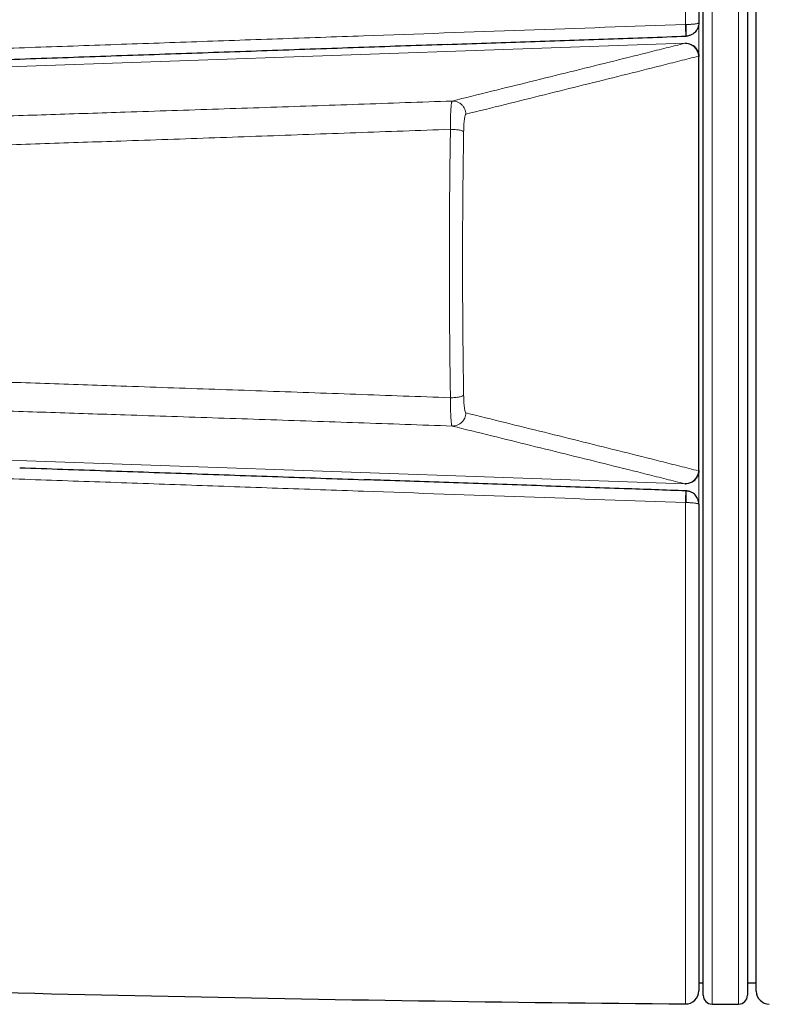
# Model space of a CAD drawing. Header units: millimetres. Extents: x 8 to 834, y 12 to 760.
# Tile 8 of 67: x 385 to 401, y 558 to 580. Entities that reach past the tile are written whole.
import ezdxf

# ---------------------------------------------------------------- set-up
doc = ezdxf.new("R2010")
doc.units = ezdxf.units.MM

msp = doc.modelspace()

# ---------------------------------------------------------------- linework, layer by layer
at = {"color": 252, "linetype": 'Continuous', "lineweight": 0}
for p, q in [((399.597, 580.224), (399.597, 591.565)), ((400.2, 591.568), (400.2, 558.068)), ((400.8, 558.068), (400.8, 586.662)), ((399.597, 580.224), (399.61, 580.225)), ((399.9, 580.259), (399.9, 579.511)), ((375.852, 578.97), (399.582, 579.799)), ((399.582, 579.799), (399.59, 579.801)), ((399.59, 579.801), (399.59, 579.813)), ((399.9, 579.51), (399.891, 579.508)), ((375.852, 570.665), (399.582, 569.837)), ((399.891, 570.128), (399.9, 570.125)), ((399.9, 570.124), (399.9, 569.377)), ((399.59, 569.835), (399.582, 569.837)), ((399.59, 569.823), (399.59, 569.835)), ((399.597, 558.07), (399.597, 569.411)), ((399.61, 569.411), (399.597, 569.411))]:
    msp.add_line(p, q, dxfattribs=at)
at = {"color": 7, "linetype": 'Continuous', "lineweight": 30}
for p, q in [((400, 558.268), (400, 591.368)), ((401.2, 574.818), (401.2, 591.273)), ((399.9, 591.265), (399.9, 580.263)), ((401, 586.52), (401, 558.268)), ((399.606, 579.96), (399.611, 579.96)), ((399.606, 579.96), (399.606, 579.96)), ((399.9, 579.501), (399.9, 579.51)), ((399.9, 579.51), (399.9, 579.501)), ((399.9, 570.135), (399.9, 579.501)), ((401.2, 558.363), (401.2, 574.818)), ((399.9, 570.125), (399.9, 570.135)), ((399.9, 570.135), (399.9, 570.125)), ((399.611, 569.675), (399.603, 569.676)), ((399.9, 569.373), (399.9, 558.37)), ((399.9, 558.55), (400, 558.55)), ((401, 558.55), (401.2, 558.55)), ((400.2, 558.068), (400.8, 558.068))]:
    msp.add_line(p, q, dxfattribs=at)
at = {"color": 252, "linetype": 'Continuous', "lineweight": 0}
for centre, radius, start, end in [((369.276, 579.083), 30.343, 1.6555, 2.1551), ((398.249, 580.092), 1.368, 354.4533, 5.5467), ((399.591, 579.499), 0.3, 1.6821, 91.7149), ((399.591, 570.136), 0.3, 268.2773, 358.3257), ((370.896, 570.498), 28.722, 357.8309, 358.3587), ((398.134, 569.544), 1.482, 354.8398, 5.0746)]:
    msp.add_arc(centre, radius, start, end, dxfattribs=at)
at = {"color": 7, "linetype": 'Continuous', "lineweight": 30}
for centre, radius, start, end in [((408.634, 1558.906), 1000.876, 268.099513, 269.482671), ((399.6, 558.37), 0.3, 269.4827, 0), ((401.5, 558.363), 0.3, 180, 269), ((400.2, 558.268), 0.2, 180, 270), ((400.8, 558.268), 0.2, 270, 0)]:
    msp.add_arc(centre, radius, start, end, dxfattribs=at)
at = {"color": 252, "linetype": 'Continuous', "lineweight": 0}
for points, knots in [([(376.739, 579.423), (377.388, 579.446), (378.685, 579.491), (380.632, 579.559), (382.579, 579.627), (384.526, 579.695), (386.473, 579.763), (388.42, 579.831), (390.368, 579.899), (392.879, 579.988), (395.956, 580.096), (398.384, 580.182), (399.597, 580.224)], [0, 0, 0, 0, 0.085175, 0.17035, 0.255528, 0.340705, 0.425884, 0.511066, 0.596248, 0.681431, 0.840714, 1, 1, 1, 1]), ([(399.9, 580.263), (399.9, 580.263), (399.9, 580.261), (399.899, 580.259), (399.894, 580.256), (399.889, 580.253), (399.884, 580.251), (399.879, 580.249), (399.869, 580.246), (399.85, 580.242), (399.819, 580.237), (399.782, 580.233), (399.747, 580.23), (399.713, 580.227), (399.681, 580.226), (399.647, 580.225), (399.623, 580.225), (399.61, 580.225)], [0, 0, 0, 0, 0.0072902, 0.0763998, 0.1460948, 0.1864217, 0.2268675, 0.2560464, 0.2852718, 0.3995631, 0.5170687, 0.615094, 0.7155776, 0.7827204, 0.8507662, 0.9247225, 1, 1, 1, 1]), ([(394.32, 578.493), (394.913, 578.64), (395.802, 578.86), (396.985, 579.152), (397.864, 579.37), (398.59, 579.55), (399.16, 579.694), (399.442, 579.764), (399.582, 579.799), (399.582, 579.799)], [0, 0, 0, 0, 0.335231, 0.502846, 0.670462, 0.83523, 0.917614, 0.999999, 1, 1, 1, 1]), ([(399.891, 579.508), (399.75, 579.472), (399.47, 579.401), (398.898, 579.256), (398.173, 579.074), (397.294, 578.856), (396.111, 578.562), (395.221, 578.342), (394.628, 578.195)], [0, 0, 0, 0, 0.0823867, 0.1647735, 0.3295477, 0.4971607, 0.6647738, 1, 1, 1, 1]), ([(379.317, 578.001), (379.6, 578.01), (380.165, 578.027), (381.014, 578.053), (381.864, 578.08), (382.714, 578.106), (383.56, 578.133), (384.403, 578.16), (385.243, 578.187), (386.083, 578.214), (386.995, 578.244), (387.978, 578.277), (389.031, 578.312), (390.086, 578.347), (391.143, 578.383), (392.2, 578.42), (393.259, 578.456), (393.966, 578.481), (394.32, 578.493)], [0, 0, 0, 0, 0.057372, 0.114598, 0.17171, 0.22874, 0.285725, 0.34169, 0.397668, 0.453667, 0.509694, 0.579598, 0.649549, 0.71954, 0.789565, 0.859628, 0.929752, 1, 1, 1, 1]), ([(394.281, 577.854), (394.281, 577.854), (394.281, 577.875), (394.281, 577.916), (394.281, 577.978), (394.282, 578.038), (394.283, 578.097), (394.284, 578.153), (394.286, 578.207), (394.288, 578.258), (394.291, 578.304), (394.294, 578.345), (394.297, 578.382), (394.3, 578.415), (394.303, 578.442), (394.307, 578.463), (394.311, 578.479), (394.315, 578.49), (394.318, 578.493), (394.32, 578.493), (394.32, 578.493)], [0, 0, 0, 0, 0.000056, 0.059788, 0.119521, 0.180874, 0.242227, 0.304468, 0.366709, 0.430782, 0.494855, 0.557094, 0.619333, 0.683396, 0.747459, 0.80967, 0.871882, 0.935913, 0.999944, 1, 1, 1, 1]), ([(394.628, 578.195), (394.625, 578.193), (394.62, 578.189), (394.611, 578.164), (394.603, 578.127), (394.596, 578.078), (394.59, 578.017), (394.585, 577.948), (394.582, 577.873), (394.581, 577.821), (394.58, 577.794)], [0, 0, 0, 0, 0.126352, 0.252705, 0.379074, 0.505442, 0.631722, 0.757999, 0.879, 1, 1, 1, 1]), ([(394.281, 577.854), (393.925, 577.841), (393.212, 577.815), (392.144, 577.776), (391.078, 577.738), (390.013, 577.7), (388.949, 577.662), (387.887, 577.625), (386.893, 577.591), (385.966, 577.559), (385.106, 577.53), (384.247, 577.501), (383.389, 577.473), (382.538, 577.444), (381.693, 577.417), (380.854, 577.39), (380.017, 577.363), (379.46, 577.345), (379.181, 577.336)], [0, 0, 0, 0, 0.070365, 0.140644, 0.210842, 0.280975, 0.351057, 0.421106, 0.491138, 0.548032, 0.604933, 0.661847, 0.718786, 0.775759, 0.831757, 0.887797, 0.943879, 1, 1, 1, 1]), ([(394.281, 571.782), (394.28, 571.869), (394.277, 572.044), (394.273, 572.307), (394.27, 572.571), (394.266, 572.883), (394.263, 573.245), (394.26, 573.657), (394.257, 574.07), (394.256, 574.485), (394.256, 574.899), (394.257, 575.313), (394.258, 575.73), (394.261, 576.151), (394.264, 576.574), (394.269, 577), (394.274, 577.427), (394.279, 577.711), (394.281, 577.854)], [0, 0, 0, 0, 0.04368, 0.087395, 0.13111, 0.17486, 0.242359, 0.309858, 0.377691, 0.445536, 0.513369, 0.580972, 0.648575, 0.718245, 0.78793, 0.8576, 0.9288, 1, 1, 1, 1]), ([(394.58, 577.794), (394.578, 577.662), (394.574, 577.419), (394.569, 577.064), (394.565, 576.729), (394.562, 576.393), (394.559, 576.056), (394.557, 575.719), (394.556, 575.379), (394.555, 575.037), (394.555, 574.693), (394.556, 574.347), (394.557, 573.998), (394.559, 573.648), (394.562, 573.273), (394.565, 572.929), (394.569, 572.615), (394.572, 572.356), (394.576, 572.098), (394.579, 571.927), (394.58, 571.841)], [0, 0, 0, 0, 0.067473, 0.123868, 0.18027, 0.236665, 0.293136, 0.349615, 0.406086, 0.463432, 0.520785, 0.578131, 0.636719, 0.695316, 0.753905, 0.825133, 0.868828, 0.912524, 0.956262, 1, 1, 1, 1]), ([(394.281, 571.782), (393.925, 571.795), (393.212, 571.821), (392.144, 571.86), (391.078, 571.898), (390.013, 571.936), (388.949, 571.973), (387.887, 572.01), (386.893, 572.044), (385.966, 572.076), (385.106, 572.105), (384.247, 572.134), (383.389, 572.163), (382.538, 572.191), (381.693, 572.219), (380.854, 572.246), (380.017, 572.273), (379.46, 572.29), (379.181, 572.299)], [0, 0, 0, 0, 0.0703648, 0.1406441, 0.2108425, 0.2809749, 0.3510573, 0.4211062, 0.4911379, 0.5480325, 0.6049329, 0.6618475, 0.7187859, 0.7757594, 0.831757, 0.8877973, 0.9438794, 1, 1, 1, 1]), ([(394.32, 571.142), (394.32, 571.142), (394.318, 571.143), (394.315, 571.146), (394.311, 571.156), (394.307, 571.172), (394.303, 571.193), (394.3, 571.22), (394.297, 571.252), (394.294, 571.289), (394.291, 571.331), (394.288, 571.377), (394.286, 571.426), (394.284, 571.481), (394.283, 571.537), (394.282, 571.596), (394.281, 571.655), (394.281, 571.717), (394.281, 571.76), (394.281, 571.782), (394.281, 571.782)], [0, 0, 0, 0, 0.000056, 0.062267, 0.124478, 0.188274, 0.252541, 0.31478, 0.377019, 0.440845, 0.505145, 0.567387, 0.629628, 0.693463, 0.757773, 0.817506, 0.877239, 0.938592, 0.999944, 1, 1, 1, 1]), ([(394.58, 571.841), (394.581, 571.815), (394.582, 571.762), (394.585, 571.687), (394.59, 571.618), (394.596, 571.558), (394.603, 571.508), (394.611, 571.471), (394.62, 571.447), (394.625, 571.443), (394.628, 571.44)], [0, 0, 0, 0, 0.1209375, 0.2418779, 0.3681414, 0.4944081, 0.6207632, 0.7471198, 0.8735588, 1, 1, 1, 1]), ([(379.317, 571.634), (379.6, 571.626), (380.165, 571.608), (381.014, 571.582), (381.864, 571.556), (382.714, 571.529), (383.56, 571.503), (384.403, 571.476), (385.243, 571.449), (386.083, 571.421), (386.995, 571.391), (387.978, 571.359), (389.031, 571.324), (390.086, 571.288), (391.143, 571.252), (392.2, 571.216), (393.259, 571.179), (393.966, 571.155), (394.32, 571.142)], [0, 0, 0, 0, 0.057372, 0.114598, 0.17171, 0.22874, 0.285725, 0.34169, 0.397668, 0.453667, 0.509694, 0.579598, 0.649549, 0.71954, 0.789565, 0.859628, 0.929752, 1, 1, 1, 1]), ([(394.628, 571.44), (395.221, 571.294), (396.111, 571.073), (397.294, 570.78), (398.173, 570.561), (398.898, 570.38), (399.47, 570.235), (399.75, 570.163), (399.891, 570.128)], [0, 0, 0, 0, 0.3352257, 0.5028386, 0.6704515, 0.8352255, 0.9176128, 1, 1, 1, 1]), ([(399.582, 569.837), (399.582, 569.837), (399.442, 569.871), (399.16, 569.942), (398.59, 570.085), (397.864, 570.266), (396.985, 570.483), (395.802, 570.776), (394.913, 570.996), (394.32, 571.142)], [0, 0, 0, 0, 0.000001, 0.082385, 0.164769, 0.329538, 0.497154, 0.664769, 1, 1, 1, 1]), ([(399.597, 569.411), (398.384, 569.454), (395.956, 569.54), (392.879, 569.648), (390.368, 569.736), (388.421, 569.805), (386.474, 569.873), (384.527, 569.941), (382.58, 570.009), (380.633, 570.077), (378.686, 570.145), (377.388, 570.19), (376.739, 570.213)], [0, 0, 0, 0, 0.159284, 0.318569, 0.403744, 0.488919, 0.574095, 0.659272, 0.744453, 0.829634, 0.914817, 1, 1, 1, 1]), ([(399.9, 569.373), (399.9, 569.373), (399.9, 569.374), (399.899, 569.377), (399.894, 569.38), (399.889, 569.383), (399.884, 569.385), (399.879, 569.386), (399.869, 569.389), (399.85, 569.394), (399.819, 569.399), (399.782, 569.403), (399.747, 569.406), (399.713, 569.408), (399.681, 569.409), (399.647, 569.411), (399.623, 569.411), (399.61, 569.411)], [0, 0, 0, 0, 0.00729, 0.0764, 0.146095, 0.186422, 0.226867, 0.256046, 0.285272, 0.399563, 0.517069, 0.615094, 0.715578, 0.78272, 0.850766, 0.924723, 1, 1, 1, 1])]:
    msp.add_open_spline(points, degree=3, knots=knots, dxfattribs=at)
at = {"color": 7, "linetype": 'Continuous', "lineweight": 30}
for points, knots in [([(399.9, 580.263), (399.9, 580.262), (399.9, 580.24), (399.896, 580.207), (399.885, 580.166), (399.871, 580.13), (399.849, 580.092), (399.818, 580.053), (399.782, 580.021), (399.747, 579.998), (399.713, 579.982), (399.681, 579.971), (399.647, 579.963), (399.623, 579.961), (399.61, 579.96)], [0, 0, 0, 0, 0.007296, 0.146214, 0.226772, 0.291867, 0.402917, 0.516927, 0.614948, 0.71543, 0.782598, 0.850668, 0.924676, 1, 1, 1, 1]), ([(394.21, 579.772), (394.8, 579.792), (395.979, 579.833), (397.745, 579.895), (398.954, 579.937), (399.574, 579.959), (399.606, 579.96)], [0, 0, 0, 0, 0.327888, 0.655315, 0.982282, 1, 1, 1, 1]), ([(394.214, 579.772), (393.585, 579.75), (392.306, 579.705), (390.378, 579.638), (388.432, 579.571), (386.485, 579.503), (384.538, 579.436), (382.592, 579.368), (380.645, 579.301), (378.699, 579.234), (377.401, 579.189), (376.752, 579.167)], [0, 0, 0, 0, 0.108184, 0.219656, 0.331128, 0.442602, 0.554076, 0.665556, 0.777036, 0.888518, 1, 1, 1, 1]), ([(399.59, 579.801), (399.593, 579.801), (399.616, 579.801), (399.655, 579.797), (399.706, 579.783), (399.752, 579.761), (399.793, 579.732), (399.829, 579.697), (399.859, 579.655), (399.881, 579.61), (399.896, 579.561), (399.898, 579.527), (399.9, 579.51)], [0, 0, 0, 0, 0.0233021, 0.1436243, 0.2492661, 0.357964, 0.4634824, 0.5720526, 0.6775111, 0.7860237, 0.8914822, 1, 1, 1, 1]), ([(384.538, 570.2), (385.187, 570.177), (386.485, 570.132), (388.431, 570.065), (390.378, 569.997), (391.676, 569.952), (392.325, 569.929)], [0, 0, 0, 0, 0.2499915, 0.4999916, 0.7499952, 1, 1, 1, 1]), ([(399.9, 570.125), (399.899, 570.109), (399.896, 570.075), (399.881, 570.027), (399.859, 569.981), (399.83, 569.94), (399.794, 569.904), (399.752, 569.875), (399.706, 569.853), (399.655, 569.838), (399.616, 569.834), (399.593, 569.835), (399.59, 569.835)], [0, 0, 0, 0, 0.105458, 0.213976, 0.319434, 0.427947, 0.533465, 0.642036, 0.747677, 0.856376, 0.976698, 1, 1, 1, 1]), ([(399.606, 569.675), (399.14, 569.692), (398.088, 569.728), (396.447, 569.786), (394.684, 569.847), (393.31, 569.895), (392.524, 569.922), (392.327, 569.929)], [0, 0, 0, 0, 0.191907, 0.433835, 0.676101, 0.918706, 1, 1, 1, 1]), ([(399.9, 569.373), (399.9, 569.374), (399.9, 569.395), (399.896, 569.429), (399.885, 569.47), (399.871, 569.505), (399.849, 569.544), (399.818, 569.582), (399.782, 569.615), (399.747, 569.638), (399.713, 569.654), (399.681, 569.665), (399.647, 569.673), (399.623, 569.674), (399.61, 569.675)], [0, 0, 0, 0, 0.007296, 0.146214, 0.226772, 0.291867, 0.402917, 0.516927, 0.614948, 0.71543, 0.782598, 0.850668, 0.924676, 1, 1, 1, 1])]:
    msp.add_open_spline(points, degree=3, knots=knots, dxfattribs=at)
at = {"color": 252, "linetype": 'Continuous', "lineweight": 0}
for points in [[(394.628, 578.195), (394.627, 578.215), (394.624, 578.255), (394.606, 578.312), (394.577, 578.365), (394.538, 578.411), (394.491, 578.448), (394.437, 578.475), (394.379, 578.492), (394.339, 578.493), (394.32, 578.493)], [(394.58, 577.794), (394.577, 577.798), (394.572, 577.805), (394.551, 577.816), (394.521, 577.826), (394.484, 577.835), (394.439, 577.842), (394.39, 577.848), (394.336, 577.852), (394.3, 577.853), (394.281, 577.854)], [(394.58, 571.841), (394.577, 571.837), (394.572, 571.83), (394.551, 571.819), (394.521, 571.809), (394.484, 571.8), (394.439, 571.793), (394.389, 571.787), (394.336, 571.783), (394.299, 571.782), (394.281, 571.782)], [(394.628, 571.44), (394.627, 571.42), (394.624, 571.381), (394.606, 571.323), (394.577, 571.27), (394.538, 571.225), (394.491, 571.187), (394.437, 571.16), (394.379, 571.144), (394.339, 571.143), (394.32, 571.142)]]:
    msp.add_open_spline(points, degree=3, dxfattribs=at)

doc.saveas('drawing.dxf')
